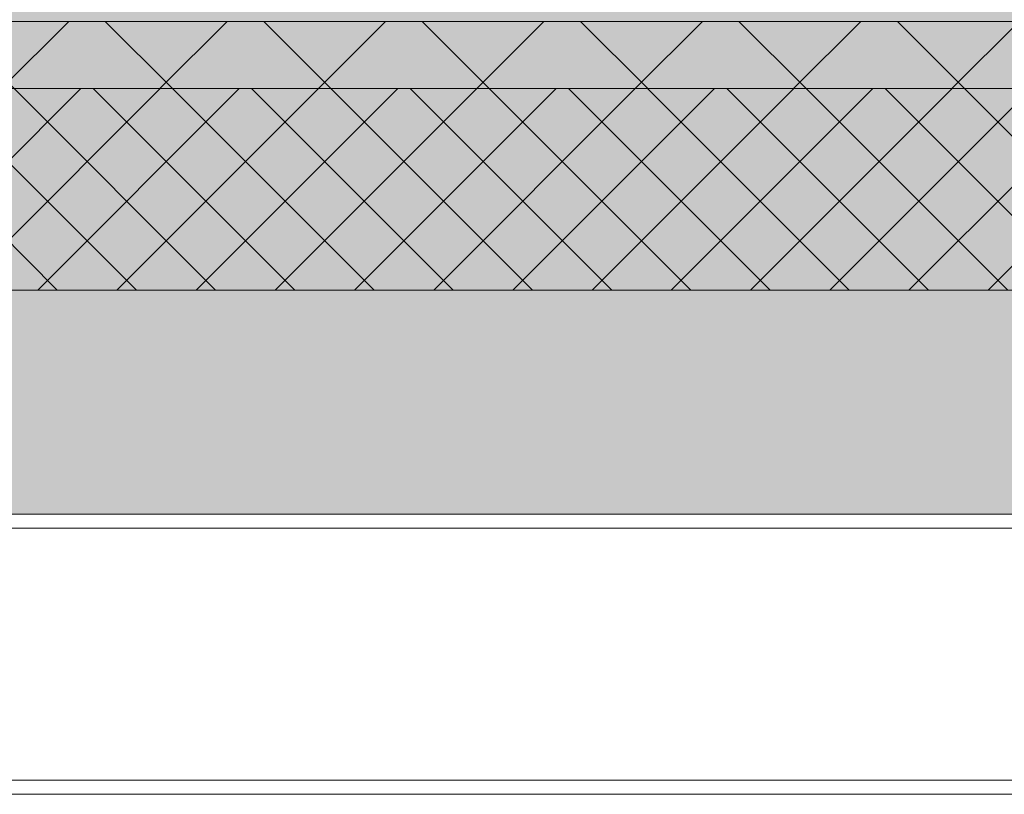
# Model space of a CAD drawing. Header units: millimetres. Extents: x -10538 to 13100, y -15694 to 32605.
# Tile 174 of 203: x 435 to 1314, y 29770 to 30462. Entities that reach past the tile are written whole.
import ezdxf

# ---------------------------------------------------------------- set-up
doc = ezdxf.new("R2010")
doc.units = ezdxf.units.MM
doc.header["$LTSCALE"] = 100
for name, color, linetype, lineweight in [('5', 7, 'Continuous', 18), ('Geen', 7, 'Continuous', 9), ('none', 7, 'Continuous', 13)]:
    doc.layers.add(name, color=color, linetype=linetype, lineweight=lineweight)

# ---------------------------------------------------------------- blocks, each defined once
blk = doc.blocks.new('Groep-43')
at = {"layer": 'Geen', "linetype": 'Continuous', "lineweight": 0, "true_color": 0x2bffff, "transparency": 33554687}
blk.add_hatch(color=4, dxfattribs=at).paths.add_polyline_path([(-630.67, 30520), (10192.68, 30520), (10192.68, 30460), (-630.67, 30460)])
at = {"layer": 'Geen', "color": 7, "linetype": 'Continuous', "lineweight": 9, "transparency": 33554687, "flags": 128}
blk.add_lwpolyline([(-630.67, 30520), (10192.68, 30520), (10192.68, 30460), (-630.67, 30460)], close=True, dxfattribs=at)
blk = doc.blocks.new('Groep-92')
at = {"layer": 'Geen', "linetype": 'Continuous', "lineweight": 0, "true_color": 0xe6ffe6, "transparency": 33554687}
blk.add_hatch(color=7, dxfattribs=at).paths.add_polyline_path([(-675.74, 30400), (10246.89, 30400), (10246.89, 30220), (-675.74, 30220)])
at = {"layer": 'Geen', "linetype": 'Continuous', "lineweight": 5, "true_color": 0x777777, "transparency": 33554687}
h = blk.add_hatch(dxfattribs=at)
h.set_pattern_fill('#isolatie', color=8, style=0, pattern_type=2)
h.set_pattern_definition([(45, (2.866, 2.646), (-35.35534, 35.35534), []), (135, (-5.733, 5.733), (-35.35534, -35.35534), [])])
h.paths.add_polyline_path([(-675.74, 30400), (10246.89, 30400), (10246.89, 30220), (-675.74, 30220)])
at = {"layer": 'Geen', "linetype": 'Continuous', "lineweight": 0, "true_color": 0xcccccc, "transparency": 33554687}
blk.add_hatch(color=254, dxfattribs=at).paths.add_polyline_path([(-798.85, 30220), (10370, 30220), (10370, 30020), (-798.85, 30020)])
at = {"layer": 'none', "linetype": 'Continuous', "lineweight": 0, "true_color": 0xeeeeee, "transparency": 33554687}
blk.add_hatch(color=7, dxfattribs=at).paths.add_polyline_path([(-675.74, 30460), (10246.89, 30460), (10246.89, 30400), (-675.74, 30400)])
at = {"layer": 'none', "linetype": 'Continuous', "lineweight": 5, "true_color": 0x555555, "transparency": 33554687}
h = blk.add_hatch(dxfattribs=at)
h.set_pattern_fill('Isolatie1-1', color=251, style=0, pattern_type=2)
h.set_pattern_definition([(45, (1.43, 1.32), (-70.71068, 70.71068), [])])
h.paths.add_polyline_path([(-675.74, 30460), (10246.89, 30460), (10246.89, 30400), (-675.74, 30400)])
at = {"layer": 'none', "linetype": 'Continuous', "lineweight": 5, "true_color": 0x777777, "transparency": 33554687}
h = blk.add_hatch(dxfattribs=at)
h.set_pattern_fill('Isolatie1', color=8, style=0, pattern_type=2)
h.set_pattern_definition([(135, (-2.87, 2.87), (-70.71068, -70.71068), [])])
h.paths.add_polyline_path([(-675.74, 30460), (10246.89, 30460), (10246.89, 30400), (-675.74, 30400)])
at = {"layer": 'Geen', "color": 7, "linetype": 'Continuous', "lineweight": 9, "transparency": 33554687, "flags": 128}
for points in [[(-675.74, 30400), (10246.89, 30400), (10246.89, 30220), (-675.74, 30220)], [(-798.85, 30220), (10370, 30220), (10370, 30020), (-798.85, 30020)], [(-675.74, 30020), (10240, 30020), (10240, 29770), (-675.74, 29770)], [(-651.85, 30007.5), (10240, 30007.5), (10240, 29782.5), (-651.85, 29782.5)]]:
    blk.add_lwpolyline(points, close=True, dxfattribs=at)
at = {"layer": 'none', "color": 7, "linetype": 'Continuous', "lineweight": 9, "transparency": 33554687, "flags": 128}
blk.add_lwpolyline([(-675.74, 30460), (10246.89, 30460), (10246.89, 30400), (-675.74, 30400)], close=True, dxfattribs=at)
at = {"layer": '5', "color": 7, "transparency": 33554687}
blk.add_blockref('Groep-43', (0, 0), dxfattribs=at)

msp = doc.modelspace()

# ---------------------------------------------------------------- block references
at = {"layer": 'none', "color": 7}
msp.add_blockref('Groep-92', (0, 0), dxfattribs=at)

doc.saveas('drawing.dxf')
